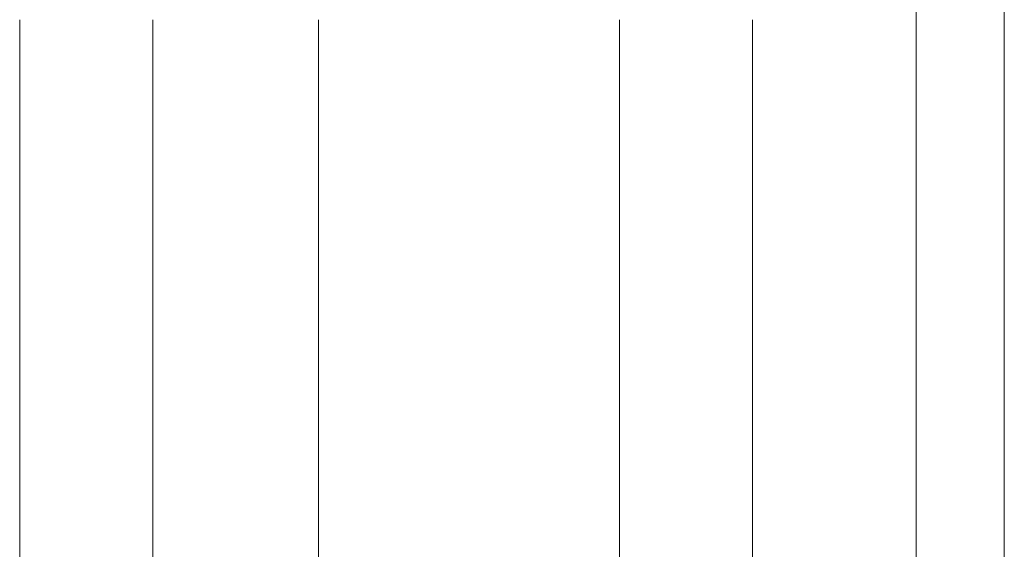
# Model space of a CAD drawing. Header units: millimetres. Extents: x 53056 to 116131, y -669674 to -625124.
# Tile 224 of 256: x 65939 to 66409, y -634190 to -633938. Entities that reach past the tile are written whole.
import ezdxf

# ---------------------------------------------------------------- set-up
doc = ezdxf.new("R2010")
doc.units = ezdxf.units.MM
doc.header["$MEASUREMENT"] = 0
doc.linetypes.add('DGN Style 1', pattern=[536.199087, 0.892178, -535.306909])
doc.linetypes.add('DGN Style 3', pattern=[1249.049455, 892.178182, -356.871273])
doc.layers.add('Side Cradle Tower', color=7, linetype='Continuous', lineweight=0)
doc.layers.add('Side Cradle Tower Platform', color=7, linetype='Continuous', lineweight=0)

# ---------------------------------------------------------------- blocks, each defined once
blk = doc.blocks.new('*U55')
at = {"layer": 'Side Cradle Tower', "color": 7, "linetype": 'Continuous', "lineweight": 0}
for p, q in [((-18227.1, 13144.99), (-18227.1, 13554.19)), ((-18185.11, 13554.19), (-18185.11, 13180.11)), ((-18654.64, 13461.58), (-18654.64, 13192.17)), ((-18591.14, 13192.17), (-18591.14, 13461.58)), ((-18368.61, 13192.17), (-18368.61, 13461.58))]:
    blk.add_line(p, q, dxfattribs=at)
at = {"layer": 'Side Cradle Tower', "color": 7, "linetype": 'Continuous', "lineweight": 0, "flags": 128}
blk.add_lwpolyline([(-18305.11, 13461.58), (-18305.11, 13454.32), (-18305.11, 13359.03), (-18305.11, 13256.74), (-18305.11, 13192.17)], dxfattribs=at)
at = {"layer": 'Side Cradle Tower Platform', "color": 7, "linetype": 'DGN Style 3', "lineweight": 0}
blk.add_line((-18512.17, 13461.58), (-18512.17, 13192.17), dxfattribs=at)

msp = doc.modelspace()

# ---------------------------------------------------------------- block references
at = {"color": 7, "linetype": 'DGN Style 1', "lineweight": 0}
msp.add_blockref('*U55', (84593.95, -647399.35), dxfattribs=at)

doc.saveas('drawing.dxf')
